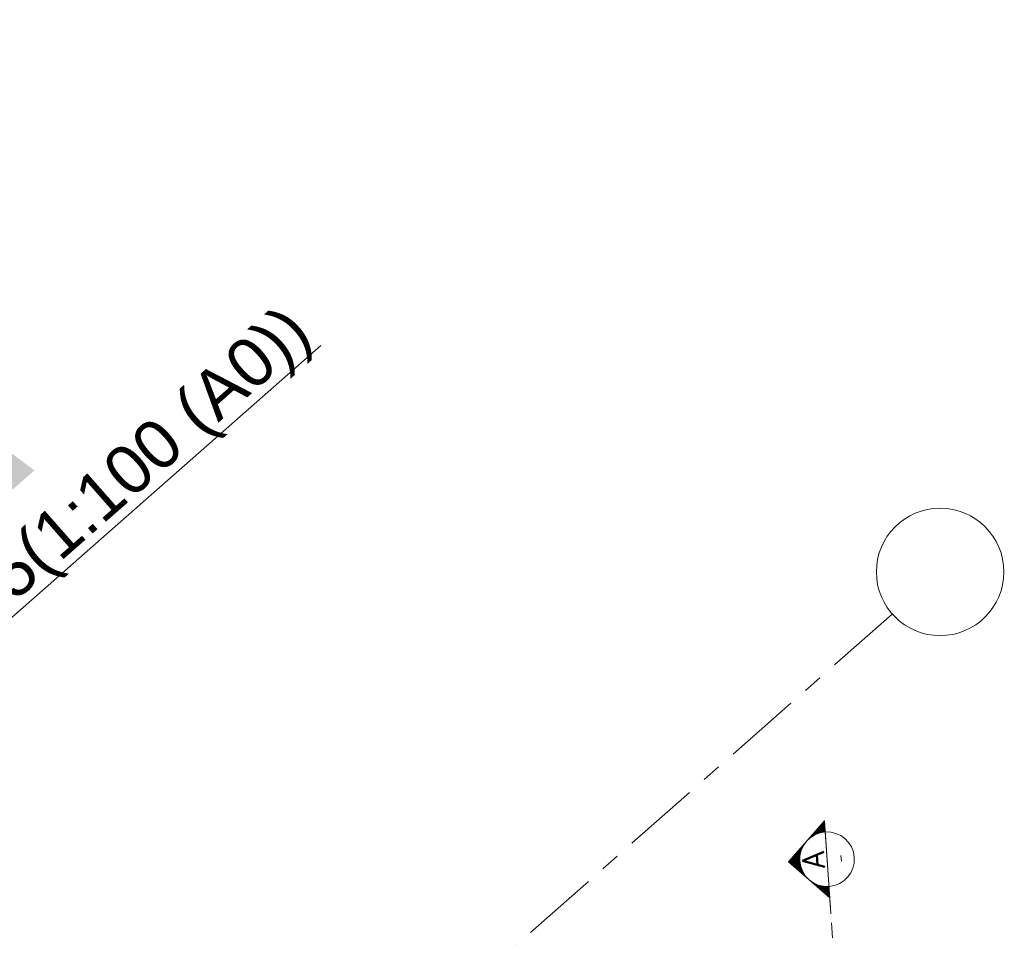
# Model space of a CAD drawing. Header units: millimetres. Extents: x 834119330 to 835277377, y 817781205 to 818243057.
# Tile 58 of 60: x 834376107 to 834392322, y 818052698 to 818067810. Entities that reach past the tile are written whole.
import ezdxf
from ezdxf.enums import TextEntityAlignment as Align
from ezdxf.xclip import XClip

# ---------------------------------------------------------------- set-up
doc = ezdxf.new("R2010")
doc.units = ezdxf.units.MM
doc.header["$LTSCALE"] = 100
doc.header["$XCLIPFRAME"] = 0
for name, pattern in [('CENTER', [2, 1.25, -0.25, 0.25, -0.25]), ('DASHDOT', [25.4, 12.7, -6.35, 0, -6.35]), ('Grid Line', [22.225, 12.7, -3.175, 3.175, -3.175]), ('PHANTOM', [63.5, 31.75, -6.35, 6.35, -6.35, 6.35, -6.35])]:
    doc.linetypes.add(name, pattern=pattern)
doc.layers.get('0').update_dxf_attribs({"lineweight": 0})
for name, color, linetype, lineweight in [('A-WALL', 7, 'Continuous', 13), ('DLN020__', 6, 'DASHDOT', 0), ('DLN0401_', 7, 'Continuous', 0), ('DLN052__', 7, 'Continuous', 0), ('DLN280__', 3, 'Continuous', 0), ('DLN914__', 5, 'PHANTOM', 0), ('HOARDING', 1, 'Continuous', 0), ('MARK', 7, 'Continuous', 0)]:
    doc.layers.add(name, color=color, linetype=linetype, lineweight=lineweight)
doc.styles.add('romans', font='romans.shx')
doc.styles.get("Standard").update_dxf_attribs({"font": 'swiss.ttf'})

# ---------------------------------------------------------------- blocks, each defined once
blk = doc.blocks.new('X2')
at = {"color": 0}
for p, q in [((56890, 54875), (56997, 54875)), ((56903, 54888), (56985, 54888)), ((56915, 54900), (56972, 54900)), ((56928, 54912), (56960, 54912)), ((56940, 54925), (56947, 54925)), ((56615, 54600), (56781, 54600)), ((56628, 54612), (56853, 54612)), ((56640, 54625), (57247, 54625)), ((56653, 54638), (57235, 54638)), ((56665, 54650), (57222, 54650)), ((56678, 54662), (57210, 54662)), ((56690, 54675), (57197, 54675)), ((56703, 54688), (57185, 54688)), ((56715, 54700), (57172, 54700)), ((56728, 54712), (57160, 54712)), ((56740, 54725), (57147, 54725)), ((56753, 54738), (57135, 54738)), ((56765, 54750), (57122, 54750)), ((56778, 54762), (57110, 54762)), ((56790, 54775), (57097, 54775)), ((56803, 54788), (57085, 54788)), ((56815, 54800), (57072, 54800)), ((56828, 54812), (57060, 54812)), ((56840, 54825), (57047, 54825)), ((56853, 54838), (57035, 54838)), ((56865, 54850), (57022, 54850)), ((56878, 54862), (57010, 54862)), ((57034, 54612), (57260, 54612)), ((57107, 54600), (57272, 54600)), ((56340, 54325), (56349, 54325)), ((56353, 54338), (56359, 54338)), ((56365, 54350), (56369, 54350)), ((56378, 54362), (56380, 54362)), ((56390, 54375), (56391, 54375)), ((56403, 54388), (56403, 54388)), ((56428, 54412), (56428, 54412)), ((56440, 54425), (56442, 54425)), ((56453, 54438), (56456, 54438)), ((56465, 54450), (56471, 54450)), ((56478, 54462), (56487, 54462)), ((56490, 54475), (56503, 54475)), ((56503, 54488), (56521, 54488)), ((56515, 54500), (56540, 54500)), ((56528, 54512), (56560, 54512)), ((56540, 54525), (56582, 54525)), ((56553, 54538), (56606, 54538)), ((56565, 54550), (56632, 54550)), ((56578, 54562), (56661, 54562)), ((56590, 54575), (56694, 54575)), ((56603, 54588), (56732, 54588)), ((57155, 54588), (57285, 54588)), ((57194, 54575), (57297, 54575)), ((57227, 54562), (57310, 54562)), ((57256, 54550), (57322, 54550)), ((57282, 54538), (57335, 54538)), ((57305, 54525), (57347, 54525)), ((57327, 54512), (57360, 54512)), ((57348, 54500), (57372, 54500)), ((57366, 54488), (57385, 54488)), ((57384, 54475), (57397, 54475)), ((57401, 54462), (57410, 54462)), ((57417, 54450), (57422, 54450)), ((57432, 54438), (57435, 54438)), ((57446, 54425), (57447, 54425)), ((57460, 54412), (57460, 54412)), ((57485, 54388), (57485, 54388)), ((57496, 54375), (57497, 54375)), ((57508, 54362), (57510, 54362)), ((57518, 54350), (57522, 54350)), ((57529, 54338), (57535, 54338)), ((57538, 54325), (57547, 54325)), ((56078, 54062), (56219, 54062)), ((56090, 54075), (56223, 54075)), ((56103, 54088), (56227, 54088)), ((56115, 54100), (56231, 54100)), ((56128, 54112), (56235, 54112)), ((56140, 54125), (56239, 54125)), ((56153, 54138), (56244, 54138)), ((56165, 54150), (56249, 54150)), ((56178, 54162), (56254, 54162)), ((56190, 54175), (56260, 54175)), ((56203, 54188), (56265, 54188)), ((56215, 54200), (56271, 54200)), ((56228, 54212), (56278, 54212)), ((56240, 54225), (56284, 54225)), ((56253, 54238), (56291, 54238)), ((56265, 54250), (56298, 54250)), ((56278, 54262), (56306, 54262)), ((56290, 54275), (56314, 54275)), ((56303, 54288), (56322, 54288)), ((56315, 54300), (56331, 54300)), ((56328, 54312), (56340, 54312)), ((57548, 54312), (57560, 54312)), ((57557, 54300), (57572, 54300)), ((57565, 54288), (57585, 54288)), ((57574, 54275), (57597, 54275)), ((57582, 54262), (57610, 54262)), ((57589, 54250), (57622, 54250)), ((57596, 54238), (57635, 54238)), ((57603, 54225), (57647, 54225)), ((57610, 54212), (57660, 54212)), ((57616, 54200), (57672, 54200)), ((57622, 54188), (57685, 54188)), ((57628, 54175), (57697, 54175)), ((57634, 54162), (57710, 54162)), ((57639, 54150), (57722, 54150)), ((57644, 54138), (57735, 54138)), ((57648, 54125), (57747, 54125)), ((57653, 54112), (57760, 54112)), ((57657, 54100), (57772, 54100)), ((57661, 54088), (57785, 54088)), ((57665, 54075), (57797, 54075)), ((57668, 54062), (57810, 54062)), ((55890, 53875), (56194, 53875)), ((55903, 53888), (56194, 53888)), ((55915, 53900), (56194, 53900)), ((55928, 53912), (56195, 53912)), ((55940, 53925), (56196, 53925)), ((55953, 53938), (56197, 53938)), ((55965, 53950), (56198, 53950)), ((55978, 53962), (56200, 53962)), ((55990, 53975), (56201, 53975)), ((56003, 53988), (56203, 53988)), ((56015, 54000), (56206, 54000)), ((56028, 54012), (56208, 54012)), ((56040, 54025), (56210, 54025)), ((56053, 54038), (56213, 54038)), ((56065, 54050), (56216, 54050)), ((57671, 54050), (57822, 54050)), ((57674, 54038), (57835, 54038)), ((57677, 54025), (57847, 54025)), ((57680, 54012), (57860, 54012)), ((57682, 54000), (57872, 54000)), ((57684, 53988), (57885, 53988)), ((57686, 53975), (57897, 53975)), ((57688, 53962), (57910, 53962)), ((57689, 53950), (57922, 53950)), ((57691, 53938), (57935, 53938)), ((57692, 53925), (57947, 53925)), ((57692, 53912), (57960, 53912)), ((57693, 53900), (57972, 53900)), ((57694, 53888), (57985, 53888)), ((57694, 53875), (57997, 53875))]:
    blk.add_line(p, q, dxfattribs=at)
blk = doc.blocks.new('SECHL')
at = {"layer": 'MARK'}
for p, q in [((-3.414, 0), (-2, 1.414)), ((-0.586, 0), (-2, 1.414)), ((-3.414, 0), (0, 0))]:
    blk.add_line(p, q, dxfattribs=at)
for start, end in [(0, 180), (180, 0)]:
    blk.add_arc((-2, 0), 1, start, end, dxfattribs=at)
at = {"layer": 'MARK', "xscale": 0.001333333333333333, "yscale": 0.001333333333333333, "zscale": 0.001333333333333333}
blk.add_blockref('X2', (-77.925, -71.824), dxfattribs=at)
at = {"layer": 'MARK', "style": 'romans'}
for tag, height, p in [('SECHL1', 0.8, (-2, 0.5)), ('SECHL2', 0.267, (-2, -0.5))]:
    blk.add_attdef(tag, text='', height=height, dxfattribs=at).set_placement(p, align=Align.MIDDLE_CENTER)
blk = doc.blocks.new('A$C7BBB7913')
at = {"layer": 'DLN914__', "color": 3}
blk.add_arc((261.904, 50.426), 44.165, 222.6243, 277.571, dxfattribs=at)
at = {"layer": 'HOARDING', "color": 0}
for centre in [(229.407, 20.518), (267.723, 6.646)]:
    blk.add_circle(centre, 0.5, dxfattribs=at)
blk = doc.blocks.new('Part Plan')
at = {"layer": 'A-WALL', "linetype": 'Continuous'}
h = blk.add_hatch(dxfattribs=at)
h.set_pattern_fill('DGN_EARTH1', color=1, scale=60, angle=3.6498, style=0, pattern_type=2)
h.set_pattern_definition([(45, (-23285.7, 70990.82), (7e-06, 538.8154), [381, -381]), (45, (-23386.74, 71091.85), (7e-06, 538.8154), [381, -381]), (45, (-23487.77, 71192.88), (7e-06, 538.8154), [381, -381]), (135, (-23487.77, 71260.23), (-538.8154, 7e-06), [381, -381]), (135, (-23386.74, 71361.25), (-538.8154, 7e-06), [381, -381]), (135, (-23285.7, 71462.3), (-538.8154, 7e-06), [381, -381])])
edge = h.paths.add_edge_path()
edge.add_line((54592, -9044), (48209, -9044))
edge.add_arc((97338, -5268), 49274, 184.3952, 225.0653)
edge.add_line((62535, -40149), (54050, -51267))
edge.add_line((54050, -51267), (36682, -51267))
edge.add_line((36682, -51267), (36682, -54267))
edge.add_line((36682, -54267), (55535, -54267))
edge.add_line((55535, -54267), (68547, -37218))
edge.add_arc((98253, -4962), 43851, 185.3414, 227.357, ccw=False)
at = {"layer": 'DLN280__', "linetype": 'ByBlock'}
for radius, start in [(49492, 182.7486), (48992, 182.7767)]:
    blk.add_arc((97057, -5395, 0), radius, start, 224.6888, dxfattribs=at)
at = {"xscale": 1000.000000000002, "yscale": 1000.000000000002, "zscale": 1000.000000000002, "rotation": 318.6498033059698}
blk.add_blockref('A$C7BBB7913', (-132253, 129904, 0), dxfattribs=at)

msp = doc.modelspace()

# ---------------------------------------------------------------- linework, layer by layer
at = {"layer": 'DLN020__', "linetype": 'Grid Line'}
msp.add_line((834390476.8, 818058022.2, 0), (834374178.4, 818043678.4, 0), dxfattribs=at)
at = {"layer": 'DLN020__', "linetype": 'Continuous'}
msp.add_circle((834391265, 818058715.9, 0), 1050, dxfattribs=at)
at = {"layer": 'DLN052__', "color": 3, "linetype": 'CENTER', "ltscale": 10}
msp.add_line((834389371.4, 818054432.7), (834389830.3, 818047869.2), dxfattribs=at)

# ---------------------------------------------------------------- block references
at = {"color": 8, "linetype": 'ByBlock'}
ref = msp.add_blockref('Part Plan', (834324890.8, 818036649.4, 0), dxfattribs=dict(at, rotation=41.3498412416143))
XClip(ref).set_block_clipping_path([(34845.3779900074, -3791.2637131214), (51649.7182035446, -3791.2637132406), (54313.2221343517, -16175.9419064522), (34845.3779900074, -16175.9419065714)])
at = {"layer": 'DLN052__', "extrusion": (-1.97214e-31, -3.42388e-36, -1)}
ref = msp.add_blockref('SECHL', (-834389465.6, 818053085.9), dxfattribs=dict(at, xscale=450.0000000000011, yscale=450.0000000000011, zscale=-450.0000000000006, rotation=266.0012780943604))
ref.add_attrib('SECHL1', 'A', dxfattribs={"layer": 'MARK', "height": 360, "rotation": 93.99873, "style": 'romans'}).set_placement((834389178.4, 818053968.1), align=Align.MIDDLE_CENTER)
ref.add_attrib('SECHL2', '-', dxfattribs={"layer": 'MARK', "height": 120, "rotation": 93.99873, "style": 'romans'}).set_placement((834389627.3, 818053999.4), align=Align.MIDDLE_CENTER)

# ---------------------------------------------------------------- texts
at = {"layer": 'DLN0401_', "color": 3}
msp.add_text('%%UPART FLOOR PLAN @LEVEL +8.05(1:100 (A0))', height=800, rotation=41.35021, dxfattribs=at).set_placement((834362649.1, 818046448.5, 0))

doc.saveas('drawing.dxf')
